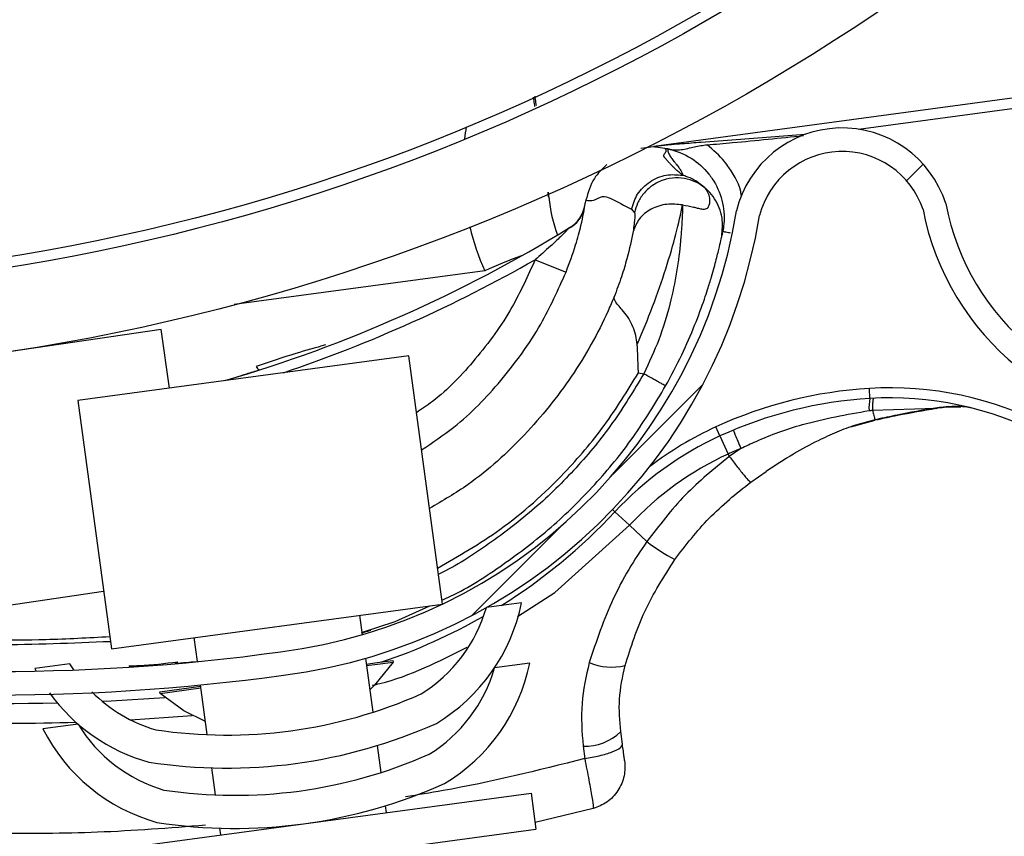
# Model space of a CAD drawing. Header units: inches. Extents: x 170 to 284, y 215 to 248.
# Tile 147 of 202: x 186.4866 to 186.5875, y 224.3799 to 224.4636. Entities that reach past the tile are written whole.
import ezdxf

# ---------------------------------------------------------------- set-up
doc = ezdxf.new("R2010")
doc.units = ezdxf.units.IN
doc.header["$LTSCALE"] = 0.25
doc.header["$MEASUREMENT"] = 0
doc.layers.add('ANNOTATIONS', color=1, linetype='Continuous')
doc.layers.add('RH BENCH MOUNT', color=7, linetype='Continuous')
doc.styles.add('ARIAL', font='arial.ttf', dxfattribs={"height": 0.09375})
doc.dimstyles.new('STANDARD$0', dxfattribs={"dimtxt": 0.09375, "dimasz": 0.09375, "dimexe": 0.03125, "dimexo": 0.046875, "dimgap": 0.09, "dimtad": 0, "dimtih": 1, "dimtoh": 1, "dimdec": 4, "dimzin": 0, "dimdsep": 46, "dimtxsty": 'ARIAL', "dimcen": 0.09, "dimadec": 0, "dimazin": 0, "dimtfac": 1, "dimtdec": 4, "dimtofl": 0, "dimtmove": 0, "dimatfit": 1, "dimfxl": 1, "dimtolj": 1, "dimtzin": 0, "dimarcsym": 0})
pattern_1 = [(45, (176.0930244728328, 218.320867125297), (-0.03026527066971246, 0.03026527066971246), [])]

# ---------------------------------------------------------------- blocks, each defined once
blk = doc.blocks.new('*D44')
at = {"layer": 'ANNOTATIONS', "color": 0, "lineweight": -2, "transparency": 16777216}
for p, q in [((185.9644948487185, 225.4792255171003), (185.9644948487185, 226.2131025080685)), ((187.3643717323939, 224.3791894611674), (187.3643717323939, 226.2131025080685)), ((186.0582448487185, 226.1818525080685), (186.3541591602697, 226.1818525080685)), ((187.2706217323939, 226.1818525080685), (186.9747074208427, 226.1818525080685))]:
    blk.add_line(p, q, dxfattribs=at)
at = {"layer": 'ANNOTATIONS', "color": 0, "transparency": 16777216}
for points in [[(186.0582448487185, 226.1974775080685), (186.0582448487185, 226.1662275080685), (185.9644948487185, 226.1818525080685)], [(187.2706217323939, 226.1974775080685), (187.2706217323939, 226.1662275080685), (187.3643717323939, 226.1818525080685)]]:
    blk.add_solid(points, dxfattribs=at)
at = {"layer": 'defpoints', "color": 0, "transparency": 16777216}
for p in [(187.3643717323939, 226.1818525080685), (185.9644948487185, 225.4323505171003), (187.3643717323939, 224.3323144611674)]:
    blk.add_point(p, dxfattribs=at)
at = {"layer": 'ANNOTATIONS', "color": 0, "transparency": 16777216, "insert": (186.6644332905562, 226.1818525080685), "char_height": 0.09375, "attachment_point": 5, "style": 'ARIAL'}
blk.add_mtext('\\A1;DIM "A"', dxfattribs=at)

msp = doc.modelspace()

# ---------------------------------------------------------------- hatches: boundary and pattern name
at = {"layer": 'RH BENCH MOUNT'}
h = msp.add_hatch(dxfattribs=at)
h.set_pattern_fill('ANSI31', color=256, scale=0.34241245, angle=2.8e-322, style=0)
h.set_pattern_definition([(45, (176.1263761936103, 218.320867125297), (-0.03026527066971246, 0.03026527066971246), [])])
edge = h.paths.add_edge_path(flags=0)
edge.add_arc((186.41301658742, 224.2130895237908), 0.021400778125, 89.9999999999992, 390.52248781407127, ccw=False)
edge.add_line((186.41301658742, 224.2344903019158), (186.485779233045, 224.2344903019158))
edge.add_arc((186.485779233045, 224.6453852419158), 0.4108949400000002, 270, 450.0000000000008)
edge.add_line((186.485779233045, 225.0562801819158), (186.00212164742, 225.0562801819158))
edge.add_arc((186.00212164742, 225.0605603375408), 0.004280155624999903, 180.0000000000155, 269.9999999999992, ccw=False)
edge.add_line((185.997841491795, 225.0605603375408), (185.997841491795, 225.1033618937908))
edge.add_arc((186.00212164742, 225.1033618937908), 0.004280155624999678, 360, 540, ccw=False)
edge.add_line((186.006401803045, 225.1033618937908), (186.006401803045, 225.0605603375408))
edge.add_line((186.006401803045, 225.0605603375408), (186.003169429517, 225.0605603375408))
edge.add_line((186.003169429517, 225.0605603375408), (186.003169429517, 225.1033618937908))
edge.add_arc((186.00212164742, 225.1033618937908), 0.001047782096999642, 360, 540.0000000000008)
edge.add_line((186.001073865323, 225.1033618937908), (186.001073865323, 225.0605603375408))
edge.add_arc((186.00212164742, 225.0605603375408), 0.001047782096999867, 180, 270)
edge.add_line((186.00212164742, 225.0595125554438), (186.485779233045, 225.0595125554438))
edge.add_arc((186.485779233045, 224.6453852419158), 0.4141273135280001, 269.9999999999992, 450, ccw=False)
edge.add_line((186.485779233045, 224.2312579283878), (186.41301658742, 224.2312579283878))
edge.add_arc((186.41301658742, 224.2130895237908), 0.018168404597, 450.0000000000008, 750.5224878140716)
edge.add_arc((186.4277648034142, 224.221784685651), 0.001047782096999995, 390.5224878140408, 495.0000000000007)
edge.add_line((186.4270239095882, 224.222525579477), (186.4183287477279, 224.2138304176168))
edge.add_line((186.4183287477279, 224.2138304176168), (186.4160431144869, 224.2161160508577))
edge.add_line((186.4160431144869, 224.2161160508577), (186.4247382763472, 224.224811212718))
edge.add_arc((186.4277648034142, 224.221784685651), 0.004280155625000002, 390.522487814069, 495.0000000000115, ccw=False)
h = msp.add_hatch(dxfattribs=at)
h.set_pattern_fill('ANSI31', color=256, scale=0.34241245, style=0)
h.set_pattern_definition(pattern_1)
edge = h.paths.add_edge_path(flags=0)
edge.add_line((186.4524275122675, 225.0520000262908), (186.1100150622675, 225.0520000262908))
edge.add_line((186.1100150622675, 225.0520000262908), (186.1100150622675, 225.0562801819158))
edge.add_line((186.1100150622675, 225.0562801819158), (186.4524275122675, 225.0562801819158))
edge.add_arc((186.4524275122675, 224.6453852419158), 0.4108949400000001, 269.9999999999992, 450, ccw=False)
edge.add_line((186.4524275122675, 224.2344903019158), (186.3796648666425, 224.2344903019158))
edge.add_line((186.3796648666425, 224.2344903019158), (186.3796648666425, 224.2387704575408))
edge.add_line((186.3796648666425, 224.2387704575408), (186.4524275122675, 224.2387704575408))
edge.add_arc((186.4524275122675, 224.6453852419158), 0.406614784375, 270, 450.0000000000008)
h = msp.add_hatch(dxfattribs=at)
h.set_pattern_fill('ANSI32', color=256, scale=0.34241245, angle=2.8e-322, style=0)
h.set_pattern_definition([(45, (176.0930244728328, 218.320867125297), (-0.09079581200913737, 0.09079581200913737), []), (45, (176.1535550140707, 218.320867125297), (-0.09079581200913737, 0.09079581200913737), [])])
edge = h.paths.add_edge_path(flags=0)
edge.add_arc((186.4524275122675, 224.6453852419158), 0.2182879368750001, 180, 540, ccw=False)
edge = h.paths.add_edge_path(flags=0)
edge.add_arc((186.4524275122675, 224.6453852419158), 0.2097276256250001, 180, 540, ccw=False)
h = msp.add_hatch(dxfattribs=at)
h.set_pattern_fill('ANSI31', color=256, scale=0.34241245, angle=2.8e-322, style=0)
h.set_pattern_definition(pattern_1)
edge = h.paths.add_edge_path(flags=0)
edge.add_arc((186.599191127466, 224.4388731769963), 0.001712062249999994, 187.6823523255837, 209.892772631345)
edge.add_line((186.5977068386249, 224.4380199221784), (186.595613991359, 224.4368168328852))
edge.add_arc((186.599191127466, 224.4388731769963), 0.004126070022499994, 187.6823523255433, 209.8927726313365, ccw=False)
edge.add_arc((186.6080139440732, 224.4400633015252), 0.01302879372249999, 139.1585197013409, 187.6823523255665, ccw=False)
edge.add_arc((186.611703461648, 224.4362766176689), 0.01830194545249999, 457.6823523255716, 497.7437253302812, ccw=False)
edge.add_arc((186.6108291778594, 224.4427579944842), 0.01176186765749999, 389.82321001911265, 457.68235232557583, ccw=False)
edge.add_arc((186.6079121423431, 224.4400495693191), 0.01566536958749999, 332.9394203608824, 393.1131521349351, ccw=False)
edge.add_arc((186.5991694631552, 224.4441566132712), 0.02532140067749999, 310.5366005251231, 333.66328566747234, ccw=False)
edge.add_arc((186.6065705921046, 224.436931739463), 0.01504902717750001, 269.83807069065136, 306.9970019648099, ccw=False)
edge.add_arc((186.6062324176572, 224.4494282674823), 0.02754708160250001, 190.990855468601, 270.614926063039, ccw=False)
edge.add_arc((186.5709009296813, 224.4413799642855), 0.008748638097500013, 378.6409712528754, 525.6237845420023)
edge.add_arc((186.5064524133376, 224.4527259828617), 0.05672062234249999, 277.25298805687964, 350.69225205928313, ccw=False)
edge.add_arc((186.4840987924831, 224.6094763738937), 0.2150521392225, 261.1083798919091, 277.88840595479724, ccw=False)
edge.add_arc((186.4563160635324, 224.4253360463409), 0.02884824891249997, 202.8411957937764, 259.0961091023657, ccw=False)
edge.add_arc((186.4045755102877, 224.4008736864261), 0.0284373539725, 387.8029462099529, 441.4014199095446)
edge.add_arc((186.4069989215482, 224.4141573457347), 0.01494630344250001, 442.9737931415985, 498.2295444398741)
edge.add_arc((186.4092551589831, 224.4110065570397), 0.0187470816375, 495.64022688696, 529.1219683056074)
edge.add_arc((186.404172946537, 224.4125668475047), 0.0134739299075, 531.5599097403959, 569.9559980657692)
edge.add_arc((186.3975598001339, 224.4090834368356), 0.006011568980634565, 212.6648849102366, 233.3999259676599)
edge.add_arc((186.4034446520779, 224.4197589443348), 0.01816498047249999, 238.5816124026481, 277.6823523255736)
edge.add_arc((186.4044104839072, 224.4125988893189), 0.01094007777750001, 277.6823523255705, 367.682352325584)
edge.add_arc((186.4134029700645, 224.413811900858), 0.001866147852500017, 367.6823523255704, 383.3245987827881)
edge.add_line((186.4151166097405, 224.4145507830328), (186.4173333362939, 224.4155065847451))
edge.add_arc((186.4134029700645, 224.413811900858), 0.004280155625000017, 367.68235232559, 383.3245987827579, ccw=False)
edge.add_arc((186.4044104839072, 224.4125988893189), 0.01335408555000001, 277.68235232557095, 367.6823523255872, ccw=False)
edge.add_arc((186.4034446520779, 224.4197589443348), 0.020578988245, 238.2937106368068, 277.6823523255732, ccw=False)
edge.add_arc((186.3975598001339, 224.4090834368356), 0.008425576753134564, 212.2600195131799, 234.1820632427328, ccw=False)
edge.add_arc((186.404172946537, 224.4125668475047), 0.01588793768, 171.3726545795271, 210.1529330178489, ccw=False)
edge.add_arc((186.4092551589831, 224.4110065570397), 0.02116108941, 495.78688309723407, 529.2595240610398, ccw=False)
edge.add_arc((186.4069989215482, 224.4141573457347), 0.01736031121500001, 442.8626004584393, 498.0482056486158, ccw=False)
edge.add_arc((186.4045755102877, 224.4008736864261), 0.030851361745, 387.6005096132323, 441.4618899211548, ccw=False)
edge.add_arc((186.4563160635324, 224.4253360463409), 0.02643424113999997, 202.6240618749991, 259.0059654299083)
edge.add_arc((186.4840987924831, 224.6094763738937), 0.21263813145, 261.1200207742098, 277.8920418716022)
edge.add_arc((186.5064524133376, 224.4527259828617), 0.05430661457, 277.2389789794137, 350.7968871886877)
edge.add_arc((186.5709009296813, 224.4413799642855), 0.01116264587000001, 377.74339121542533, 526.2114395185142, ccw=False)
edge.add_arc((186.6062324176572, 224.4494282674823), 0.02513307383, 190.653752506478, 270.6530101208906)
edge.add_arc((186.6065705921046, 224.436931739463), 0.01263501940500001, 269.7653996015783, 306.6650491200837)
edge.add_arc((186.5991694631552, 224.4441566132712), 0.022907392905, 310.726658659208, 333.7020675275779)
edge.add_arc((186.6079121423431, 224.4400495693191), 0.01325136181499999, 332.8745927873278, 393.4176020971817)
edge.add_arc((186.6108291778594, 224.4427579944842), 0.009347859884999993, 389.4048764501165, 457.6823523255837)
edge.add_arc((186.611703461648, 224.4362766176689), 0.01588793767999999, 457.6823523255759, 497.6345312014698)
edge.add_arc((186.6080139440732, 224.4400633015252), 0.01061478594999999, 499.3168536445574, 547.6823523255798)

# ---------------------------------------------------------------- linework, layer by layer
for p, q in [((186.597539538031, 224.4568234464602), (186.5521116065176, 224.4506955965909)), ((186.5725644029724, 224.4524179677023), (186.5962153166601, 224.4556082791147)), ((186.551562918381, 224.450621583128), (186.5502636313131, 224.4504428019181)), ((186.5515846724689, 224.4506245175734), (186.551562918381, 224.450621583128)), ((186.5527305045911, 224.450446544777), (186.5530200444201, 224.4503884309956)), ((186.5444709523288, 224.4443527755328), (186.5445606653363, 224.4447872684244)), ((186.5445606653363, 224.4447872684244), (186.5446389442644, 224.4451328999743)), ((186.5493016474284, 224.4442024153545), (186.5496129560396, 224.443855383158)), ((186.5585465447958, 224.4414031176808), (186.5585829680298, 224.4415763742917)), ((186.5585996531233, 224.4416578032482), (186.5586528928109, 224.4419179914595)), ((186.5394125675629, 224.4390377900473), (186.5425904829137, 224.4377681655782)), ((186.5342550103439, 224.437905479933), (186.5085714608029, 224.4344409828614)), ((186.5010622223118, 224.4318965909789), (186.4671838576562, 224.426924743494)), ((186.5019441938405, 224.4258868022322), (186.5010622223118, 224.4318965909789)), ((186.5264732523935, 224.4291955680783), (186.4925393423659, 224.4246181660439)), ((186.5299063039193, 224.4037451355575), (186.5264732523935, 224.4291955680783)), ((186.5500091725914, 224.427457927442), (186.5505576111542, 224.4273478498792)), ((186.5737504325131, 224.4248183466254), (186.5736885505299, 224.4258437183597)), ((186.4925393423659, 224.4246181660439), (186.4959723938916, 224.3991677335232)), ((186.5740120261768, 224.4236208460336), (186.5804751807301, 224.4238366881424)), ((186.5717869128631, 224.4218999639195), (186.5742940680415, 224.4226063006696)), ((186.5744393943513, 224.4226682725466), (186.5742754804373, 224.4226320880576)), ((186.5583683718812, 224.4209711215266), (186.5579402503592, 224.4219048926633)), ((186.5583683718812, 224.4209711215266), (186.5592158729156, 224.419122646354)), ((186.5592158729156, 224.419122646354), (186.5593316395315, 224.418870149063)), ((186.5605084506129, 224.4196888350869), (186.5593316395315, 224.418870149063)), ((186.5615266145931, 224.4162498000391), (186.5630997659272, 224.4173411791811)), ((186.5475991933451, 224.4132006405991), (186.5473544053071, 224.4134289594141)), ((186.5475991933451, 224.4132006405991), (186.5490862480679, 224.4118136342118)), ((186.5490862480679, 224.4118136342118), (186.5508784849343, 224.4101419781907)), ((186.4709127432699, 224.4015159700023), (186.495175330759, 224.4050766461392)), ((186.4959723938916, 224.3991677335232), (186.5299063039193, 224.4037451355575)), ((186.5250584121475, 224.401947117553), (186.528605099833, 224.4035696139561)), ((186.5380250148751, 224.403865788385), (186.5344192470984, 224.4033794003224)), ((186.5214228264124, 224.4026007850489), (186.5216924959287, 224.4006016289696)), ((186.5216182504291, 224.4008340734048), (186.5250584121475, 224.401947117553)), ((186.5047883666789, 224.397847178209), (186.5044558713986, 224.4003120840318)), ((186.5220187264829, 224.3981831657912), (186.5227653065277, 224.3926485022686)), ((186.5232208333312, 224.3977529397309), (186.5248221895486, 224.3979685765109)), ((186.5248221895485, 224.3979685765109), (186.5248450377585, 224.3977989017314)), ((186.4917176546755, 224.3976193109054), (186.4881118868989, 224.3971329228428)), ((186.4881118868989, 224.3971329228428), (186.4882431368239, 224.3968786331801)), ((186.4921221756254, 224.3969896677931), (186.4917176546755, 224.3976193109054)), ((186.5024922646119, 224.3976715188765), (186.5024900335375, 224.3976713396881)), ((186.522097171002, 224.3976016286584), (186.5232208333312, 224.3977529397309)), ((186.5221200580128, 224.3974319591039), (186.5232436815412, 224.3975832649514)), ((186.5232436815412, 224.3975832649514), (186.5248450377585, 224.3977989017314)), ((186.5248450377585, 224.3977989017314), (186.5248452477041, 224.3977973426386)), ((186.5388582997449, 224.3976883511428), (186.5352525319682, 224.3972019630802)), ((186.5009319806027, 224.3947515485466), (186.5051296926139, 224.3953168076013)), ((186.5009548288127, 224.3945818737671), (186.5051525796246, 224.3951471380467)), ((186.5057983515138, 224.3903598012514), (186.5051112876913, 224.3954532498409)), ((186.5009548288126, 224.3945818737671), (186.5009319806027, 224.3947515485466)), ((186.5009550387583, 224.3945803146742), (186.5009548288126, 224.3945818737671)), ((186.4925509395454, 224.3914418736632), (186.4889451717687, 224.3909554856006)), ((186.5483679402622, 224.3893994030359), (186.5481965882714, 224.3906696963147)), ((186.5232250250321, 224.3892404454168), (186.5235985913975, 224.3864710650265)), ((186.5443385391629, 224.3891764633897), (186.5445040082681, 224.3878976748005)), ((186.5066316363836, 224.3841823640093), (186.5062580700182, 224.3869517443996)), ((186.4923390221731, 224.3780766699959), (186.5389981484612, 224.3843705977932)), ((186.5389981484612, 224.3843705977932), (186.5394970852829, 224.3806718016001)), ((186.5240583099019, 224.3830630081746), (186.524152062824, 224.3823679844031)), ((186.5453798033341, 224.3828079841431), (186.5394056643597, 224.3813495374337)), ((186.4928379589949, 224.3743778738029), (186.5394970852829, 224.3806718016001)), ((186.5071851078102, 224.3800792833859), (186.507091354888, 224.3807743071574))]:
    msp.add_line(p, q, dxfattribs=at)
at = {"layer": 'RH BENCH MOUNT', "flags": 128}
for points in [[(186.5805477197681, 224.4238126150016), (186.5805439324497, 224.4237840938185), (186.5805382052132, 224.423764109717), (186.5805306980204, 224.4237532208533), (186.5805216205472, 224.4237517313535), (186.5805112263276, 224.4237596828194), (186.5804998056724, 224.4237768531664), (186.5804876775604, 224.4238027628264), (186.5804751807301, 224.4238366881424)], [(186.5376001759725, 224.4024825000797), (186.5414474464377, 224.404919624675), (186.5490861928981, 224.4118135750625), (186.5490862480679, 224.4118136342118), (186.5490862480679, 224.4118136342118)], [(186.5248450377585, 224.3977989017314), (186.5229513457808, 224.3954297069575), (186.5224561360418, 224.3949404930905)], [(186.5248452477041, 224.3977973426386), (186.5229515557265, 224.3954281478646), (186.5224563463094, 224.3949389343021)], [(186.4950393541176, 224.3937759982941), (186.4959316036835, 224.3938173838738), (186.5014552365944, 224.3941559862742)], [(186.5056156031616, 224.3917145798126), (186.5034077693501, 224.3927979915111), (186.5009548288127, 224.3945818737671)], [(186.5056158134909, 224.391713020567), (186.5034079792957, 224.3927964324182), (186.5009550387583, 224.3945803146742)], [(186.4979261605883, 224.3918864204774), (186.5018106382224, 224.3921433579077), (186.5042374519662, 224.3923392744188)]]:
    msp.add_lwpolyline(points, dxfattribs=at)
at = {"layer": 'RH BENCH MOUNT'}
for radius in [0.218287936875, 0.2097276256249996, 0.20865758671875]:
    msp.add_circle((186.4524275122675, 224.6453852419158), radius, dxfattribs=at)
for centre, radius, start, end in [((186.4524275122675, 224.6453852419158), 0.4141273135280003, 269.9999999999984, 90), ((186.4524275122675, 224.6453852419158), 0.4108949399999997, 269.9999999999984, 90), ((186.4524275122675, 224.6453852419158), 0.406614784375, 269.9999999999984, 90), ((186.5576811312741, 224.4484281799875), 0.02568093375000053, 170.5604356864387, 173.331097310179), ((186.5709009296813, 224.4413799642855), 0.01116264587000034, 17.74339121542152, 166.2114395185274), ((186.5709009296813, 224.4413799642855), 0.008748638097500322, 18.64097125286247, 165.6237845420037), ((186.5403025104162, 224.445387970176), 0.0005136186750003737, 6.292849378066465, 7.696607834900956), ((186.5578304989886, 224.4473208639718), 0.01712062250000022, 186.2928493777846, 199.6289524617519), ((186.5411592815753, 224.4452442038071), 0.003424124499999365, 301.5529025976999, 348.3047638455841), ((186.6062324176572, 224.4494282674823), 0.02513307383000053, 190.6537525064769, 270.6530101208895), ((186.5064524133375, 224.4527259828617), 0.05430661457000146, 277.2389789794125, 350.7968871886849), ((186.5064524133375, 224.4527259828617), 0.05672062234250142, 277.2529880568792, 350.6922520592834), ((186.6062324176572, 224.4494282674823), 0.02754708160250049, 190.990855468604, 270.6149260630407), ((186.4667997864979, 224.5663367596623), 0.1455252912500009, 286.2865241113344, 301.5529025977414), ((186.5576811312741, 224.4484281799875), 0.02568093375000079, 193.5764192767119, 204.1889781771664), ((186.5581444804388, 224.3843967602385), 0.05859940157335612, 110.0748888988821, 114.0588215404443), ((186.4667997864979, 224.5663367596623), 0.1465525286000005, 288.6258020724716, 299.7009273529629), ((186.5113375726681, 224.4282504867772), 0.0005320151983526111, 196.5048675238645, 252.5107683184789), ((186.576349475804, 224.3817527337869), 0.0441712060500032, 93.45365601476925, 114.6308198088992), ((186.5758131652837, 224.3906392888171), 0.03526848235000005, 62.73747602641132, 93.45365601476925), ((186.576349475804, 224.3817527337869), 0.04314396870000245, 93.45365601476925, 114.630819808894), ((186.5771510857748, 224.423986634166), 0.003500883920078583, 166.25671014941, 186.724970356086), ((186.5758131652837, 224.3906392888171), 0.03424124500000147, 62.73747602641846, 93.45365601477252), ((186.5746142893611, 224.4227016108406), 0.0001780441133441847, 190.7921879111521, 207.7531162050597), ((186.5744251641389, 224.4226289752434), 3.319259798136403e-05, 341.9712843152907, 19.96976039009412), ((186.5726390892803, 224.3898454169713), 0.03526848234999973, 114.6308198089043, 127.5210132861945), ((186.5726390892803, 224.3898454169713), 0.03424124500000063, 114.6308198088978, 136.9937062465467), ((186.5726390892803, 224.3898454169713), 0.03220774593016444, 114.6308198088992, 136.9937062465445), ((186.576349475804, 224.3817527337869), 0.04111046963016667, 112.6628487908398, 114.6308198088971), ((186.5052817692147, 224.4526709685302), 0.05786770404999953, 301.9740299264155, 316.993706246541), ((186.564738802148, 224.4285735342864), 0.02306145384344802, 233.0572570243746, 241.5209653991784), ((186.5196421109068, 224.4076053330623), 0.01536952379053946, 301.699286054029, 344.0406468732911), ((186.5196421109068, 224.4076053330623), 0.01875940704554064, 300.9678088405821, 348.501494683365), ((186.5052817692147, 224.4526709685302), 0.05786770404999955, 288.5760145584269, 299.9183369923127), ((186.4840987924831, 224.6094763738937), 0.2126381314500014, 261.1200207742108, 277.8920418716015), ((186.4854745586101, 224.6096264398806), 0.2160622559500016, 258.775331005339, 271.3111233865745), ((186.4840987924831, 224.6094763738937), 0.2150521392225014, 261.1083798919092, 277.8884059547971), ((186.5204753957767, 224.4014278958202), 0.01536952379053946, 301.6992860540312, 344.0406468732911), ((186.5204753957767, 224.4014278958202), 0.01875940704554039, 300.9678088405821, 348.5014946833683), ((186.5472852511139, 224.4034005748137), 0.006116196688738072, 247.678316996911, 282.7859301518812), ((186.5048469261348, 224.4056095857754), 0.01875940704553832, 215.8167698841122, 254.3968958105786), ((186.5048469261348, 224.4056095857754), 0.01536952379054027, 224.90893932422, 253.6654185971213), ((186.5078044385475, 224.4395233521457), 0.04920446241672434, 261.4914683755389, 293.8732362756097), ((186.4854745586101, 224.6096264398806), 0.218095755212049, 264.8615755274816, 271.8007834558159), ((186.5056802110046, 224.3994321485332), 0.01875940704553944, 206.8632099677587, 254.396895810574), ((186.5056802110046, 224.3994321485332), 0.01536952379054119, 211.3240577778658, 253.6654185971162), ((186.5078044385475, 224.4395233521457), 0.05259434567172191, 261.2473130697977, 294.1173915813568), ((186.5445120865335, 224.3944586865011), 0.005285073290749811, 268.118224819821, 314.1989879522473), ((186.5086377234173, 224.4333459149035), 0.04920446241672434, 261.4914683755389, 293.8732362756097), ((186.5086377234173, 224.4333459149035), 0.05259434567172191, 261.2473130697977, 294.1173915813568)]:
    msp.add_arc(centre, radius, start, end, dxfattribs=at)
for points, knots in [([(186.5392109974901, 224.4556855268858), (186.5392496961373, 224.4554585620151), (186.5393044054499, 224.4551376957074), (186.5393542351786, 224.4548345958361), (186.5393688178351, 224.4547458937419)], [0, 0, 0, 0, 0.7073502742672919, 1, 1, 1, 1]), ([(186.5395447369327, 224.4548301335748), (186.5395299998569, 224.45493917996), (186.5394879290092, 224.4552504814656), (186.5394437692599, 224.4555772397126), (186.5394150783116, 224.4557895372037)], [0, 0, 0, 0, 0.3502918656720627, 1, 1, 1, 1]), ([(186.5671106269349, 224.4518669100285), (186.5647523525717, 224.4516866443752), (186.5611907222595, 224.4514143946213), (186.5569785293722, 224.4510930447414), (186.554770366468, 224.4509296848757), (186.5535716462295, 224.4508361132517), (186.5529162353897, 224.450774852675), (186.5525546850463, 224.450739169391), (186.5523551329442, 224.450718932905), (186.5522445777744, 224.450707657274), (186.5521786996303, 224.4507009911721), (186.5521404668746, 224.4506971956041), (186.5521170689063, 224.4506949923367), (186.5521061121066, 224.4506940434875), (186.5521008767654, 224.4506937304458), (186.5521002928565, 224.4506938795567), (186.5521035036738, 224.4506944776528), (186.5521084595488, 224.4506951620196), (186.5521116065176, 224.4506955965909)], [0, 0, 0, 0, 0.4681368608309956, 0.7070129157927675, 0.8371325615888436, 0.9079072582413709, 0.9470740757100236, 0.9687898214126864, 0.9808770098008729, 0.9876679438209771, 0.9915546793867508, 0.9947708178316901, 0.9959953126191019, 0.997228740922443, 0.997848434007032, 0.9984730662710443, 0.9990304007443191, 0.9999999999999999, 0.9999999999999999, 0.9999999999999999, 0.9999999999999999]), ([(186.5570464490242, 224.4508119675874), (186.5579189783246, 224.4508858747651), (186.5612195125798, 224.4511654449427), (186.564514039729, 224.4515095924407), (186.5669376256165, 224.4517627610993)], [0, 0, 0, 0, 0.2643600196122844, 0.9999999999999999, 0.9999999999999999, 0.9999999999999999, 0.9999999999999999]), ([(186.5521116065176, 224.4506955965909), (186.5521063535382, 224.4506948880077), (186.5520748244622, 224.4506906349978), (186.5519706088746, 224.4506765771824), (186.5518276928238, 224.4506572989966), (186.5516597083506, 224.4506346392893), (186.5516147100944, 224.4506285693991), (186.5515846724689, 224.4506245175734)], [0, 0, 0, 0, 0.01571398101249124, 0.094317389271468, 0.3218612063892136, 0.5473229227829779, 1, 1, 1, 1]), ([(186.5515846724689, 224.4506245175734), (186.5516503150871, 224.4506188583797), (186.5519643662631, 224.4505917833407), (186.5523867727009, 224.4505312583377), (186.5527189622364, 224.4504572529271), (186.5527189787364, 224.4504572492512)], [0, 0, 0, 0, 0.2090106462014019, 0.9999607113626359, 1, 1, 1, 1]), ([(186.5545392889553, 224.4476906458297), (186.5544269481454, 224.4477808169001), (186.5541887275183, 224.4479720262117), (186.5538647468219, 224.4482644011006), (186.5536173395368, 224.4485038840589), (186.5534398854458, 224.4486845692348), (186.5533294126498, 224.4487998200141), (186.5532190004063, 224.4489178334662), (186.5531086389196, 224.4490386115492), (186.5529928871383, 224.449168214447), (186.5528764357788, 224.4493019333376), (186.5527724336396, 224.4494226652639), (186.5526986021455, 224.4495126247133), (186.5526467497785, 224.4495769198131), (186.5526188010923, 224.4496352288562), (186.55260907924, 224.4496995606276), (186.5526209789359, 224.4497711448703), (186.5526574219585, 224.4498503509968), (186.5527213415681, 224.449933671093), (186.5527764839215, 224.4500122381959), (186.5528189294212, 224.4500738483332), (186.5528445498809, 224.4501142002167), (186.5528654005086, 224.4501492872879), (186.5528723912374, 224.4501913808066), (186.5528676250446, 224.4502455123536), (186.5528417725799, 224.4503086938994), (186.5527980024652, 224.4503752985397), (186.5527521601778, 224.4504229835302), (186.5527292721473, 224.4504467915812)], [0, 0, 0, 0, 0.08480730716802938, 0.1798353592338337, 0.2850849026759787, 0.3228266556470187, 0.3617275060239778, 0.4017874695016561, 0.4430065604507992, 0.4853847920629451, 0.5351510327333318, 0.5813528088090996, 0.6105805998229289, 0.6293562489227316, 0.6489120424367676, 0.6766412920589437, 0.7075477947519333, 0.7416323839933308, 0.7850907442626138, 0.8280699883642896, 0.8539878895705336, 0.8729964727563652, 0.885095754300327, 0.9032140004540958, 0.9275168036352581, 0.9517481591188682, 0.9759089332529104, 1, 1, 1, 1]), ([(186.5527189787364, 224.4504572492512), (186.5527189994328, 224.4504572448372), (186.5528927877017, 224.4504201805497), (186.553073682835, 224.4503818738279), (186.5532545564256, 224.450343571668)], [0, 0, 0, 0, 0.0001190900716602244, 1, 1, 1, 1]), ([(186.5532545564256, 224.450343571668), (186.5531843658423, 224.4503568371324), (186.5530262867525, 224.4503867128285), (186.5528361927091, 224.4504251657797), (186.5527305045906, 224.4504465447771)], [0, 0, 0, 0, 0.4440219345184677, 0.9999999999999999, 0.9999999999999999, 0.9999999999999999, 0.9999999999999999]), ([(186.5530204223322, 224.4503883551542), (186.5530184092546, 224.4503362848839), (186.553014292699, 224.4502298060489), (186.5530562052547, 224.450056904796), (186.5531307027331, 224.4498733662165), (186.5532376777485, 224.4496839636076), (186.5533652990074, 224.4494943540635), (186.553504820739, 224.4493065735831), (186.5536686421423, 224.4490993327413), (186.5538310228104, 224.4488984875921), (186.5539744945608, 224.4487184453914), (186.5540925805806, 224.4485667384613), (186.554198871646, 224.4484217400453), (186.5543017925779, 224.4482694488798), (186.5543918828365, 224.4481186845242), (186.5544640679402, 224.4479696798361), (186.5545168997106, 224.4478251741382), (186.554531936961, 224.4477348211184), (186.5545392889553, 224.4476906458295)], [0, 0, 0, 0, 0.0657809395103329, 0.1345158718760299, 0.2062058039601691, 0.27713025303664, 0.3450539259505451, 0.411816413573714, 0.4774590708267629, 0.5636721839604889, 0.6227800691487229, 0.6670965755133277, 0.7241689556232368, 0.7778304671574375, 0.8321346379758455, 0.8905164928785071, 0.9464714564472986, 0.9999999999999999, 0.9999999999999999, 0.9999999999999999, 0.9999999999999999]), ([(186.5530200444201, 224.4503884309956), (186.5530200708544, 224.4503884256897), (186.5538669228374, 224.4502184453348), (186.5554572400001, 224.4495865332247), (186.5568775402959, 224.4483133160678), (186.5579457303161, 224.4468514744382), (186.558702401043, 224.4451645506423), (186.5588596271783, 224.4432511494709), (186.5587065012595, 224.4421840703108), (186.5586528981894, 224.4419180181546), (186.5586528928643, 224.4419179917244)], [0, 0, 0, 0, 7.189415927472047e-06, 0.2303203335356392, 0.4448965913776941, 0.4983905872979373, 0.7130087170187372, 0.9276298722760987, 0.9999928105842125, 1, 1, 1, 1]), ([(186.5532545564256, 224.450343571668), (186.5535187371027, 224.4503141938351), (186.554197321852, 224.4502387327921), (186.555305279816, 224.4505073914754), (186.5563878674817, 224.4507498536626), (186.5569413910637, 224.4508020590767), (186.5570464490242, 224.4508119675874)], [0, 0, 0, 0, 0.2412678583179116, 0.6197299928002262, 0.9278253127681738, 1, 1, 1, 1]), ([(186.5605688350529, 224.4455056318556), (186.5605653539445, 224.4455511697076), (186.5604829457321, 224.4466291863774), (186.5597384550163, 224.4478486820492), (186.5585194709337, 224.4495722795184), (186.5576833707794, 224.4502759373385), (186.5570464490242, 224.4508119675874)], [0, 0, 0, 0, 0.02109882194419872, 0.4994719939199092, 0.6187093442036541, 1, 1, 1, 1]), ([(186.5467719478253, 224.4487948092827), (186.5463018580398, 224.4483461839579), (186.545244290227, 224.4473369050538), (186.5448496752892, 224.4459213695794), (186.5446304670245, 224.4451350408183)], [0, 0, 0, 0, 0.4445008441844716, 1, 1, 1, 1]), ([(186.5493016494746, 224.4442024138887), (186.5494702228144, 224.4447391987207), (186.549729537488, 224.4455649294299), (186.5504770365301, 224.4464710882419), (186.551179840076, 224.4470569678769), (186.5519910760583, 224.4474800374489), (186.55311502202, 224.4478209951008), (186.5539766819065, 224.4477422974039), (186.5545368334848, 224.4476911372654)], [0, 0, 0, 0, 0.2394514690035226, 0.3683457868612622, 0.4999761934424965, 0.6316105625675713, 0.7605158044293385, 1, 1, 1, 1]), ([(186.5569199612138, 224.4463169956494), (186.5566491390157, 224.4465251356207), (186.5560778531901, 224.4469641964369), (186.5550054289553, 224.4473581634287), (186.5537903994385, 224.4474829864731), (186.552538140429, 224.4472519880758), (186.5514011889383, 224.4466780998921), (186.5505088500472, 224.4458433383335), (186.5498926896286, 224.4448805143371), (186.5497029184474, 224.4441850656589), (186.5496129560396, 224.443855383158)], [0, 0, 0, 0, 0.1098512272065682, 0.2317256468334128, 0.3631776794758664, 0.4999999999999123, 0.6368223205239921, 0.7682743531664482, 0.8901487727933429, 1, 1, 1, 1]), ([(186.5569199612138, 224.4463169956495), (186.5565270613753, 224.4466408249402), (186.55585301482, 224.4471963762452), (186.5550835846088, 224.4475141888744), (186.5547062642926, 224.447638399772), (186.5545998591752, 224.447670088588), (186.5545724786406, 224.4476783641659), (186.5545633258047, 224.4476811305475)], [0, 0, 0, 0, 0.502280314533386, 0.8616962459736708, 0.9584272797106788, 0.9861029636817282, 1, 1, 1, 1]), ([(186.5545459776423, 224.4446529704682), (186.5549287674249, 224.4445853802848), (186.5554624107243, 224.4444911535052), (186.5560880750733, 224.4443215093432), (186.556539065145, 224.4442164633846), (186.5569879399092, 224.4442139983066), (186.5573076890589, 224.4445481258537), (186.5574281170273, 224.4454517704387), (186.5571230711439, 224.4459711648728), (186.5569199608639, 224.4463169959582)], [0, 0, 0, 0, 0.1001269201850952, 0.1395859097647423, 0.1897135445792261, 0.2582342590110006, 0.3697357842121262, 0.5803479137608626, 1, 1, 1, 1]), ([(186.5585465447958, 224.4414031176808), (186.5586131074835, 224.4420532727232), (186.5587155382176, 224.4430537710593), (186.5583302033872, 224.4443644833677), (186.5578432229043, 224.4453089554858), (186.5573280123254, 224.4459436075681), (186.5569929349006, 224.4462502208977), (186.5569199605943, 224.4463169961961)], [0, 0, 0, 0, 0.3580314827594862, 0.5509607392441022, 0.7480445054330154, 0.9451282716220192, 1, 1, 1, 1]), ([(186.5407432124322, 224.4459493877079), (186.5407523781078, 224.4458835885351), (186.5407686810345, 224.4457665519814), (186.5407907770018, 224.4456065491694), (186.5408055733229, 224.445498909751), (186.5408122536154, 224.4454500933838), (186.5408128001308, 224.445446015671), (186.5408130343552, 224.4454442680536)], [0, 0, 0, 0, 0.3162520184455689, 0.5625153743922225, 0.8143710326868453, 0.9204435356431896, 1, 1, 1, 1]), ([(186.5408115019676, 224.4454567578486), (186.5408112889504, 224.4454583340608), (186.5408107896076, 224.445462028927), (186.5408040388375, 224.4455119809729), (186.5407892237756, 224.4456216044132), (186.5407681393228, 224.4457776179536), (186.5407529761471, 224.445889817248), (186.5407448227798, 224.4459501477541)], [0, 0, 0, 0, 0.07919394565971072, 0.1856419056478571, 0.4442674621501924, 0.7011779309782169, 1, 1, 1, 1]), ([(186.5446304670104, 224.4451350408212), (186.5448925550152, 224.4450957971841), (186.5454168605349, 224.4450172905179), (186.5463595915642, 224.4456806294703), (186.5475947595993, 224.4451096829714), (186.5485701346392, 224.444591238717), (186.5493016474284, 224.4442024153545)], [0, 0, 0, 0, 0.1666800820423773, 0.3334425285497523, 0.5000945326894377, 1, 1, 1, 1]), ([(186.5425904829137, 224.4377681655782), (186.5429373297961, 224.4386989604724), (186.5435472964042, 224.4403358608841), (186.5440991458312, 224.4424113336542), (186.5443739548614, 224.443707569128), (186.5444504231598, 224.4441944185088), (186.5444666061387, 224.4443322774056), (186.5444666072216, 224.4443322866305)], [0, 0, 0, 0, 0.3699466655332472, 0.6505899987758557, 0.8492685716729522, 0.9999899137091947, 1, 1, 1, 1]), ([(186.5428482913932, 224.4422228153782), (186.5431407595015, 224.442418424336), (186.5436499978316, 224.4427590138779), (186.5442017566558, 224.4435038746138), (186.5443726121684, 224.4440387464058), (186.5444663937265, 224.4443323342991)], [0, 0, 0, 0, 0.3783552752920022, 0.6587829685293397, 1, 1, 1, 1]), ([(186.5545441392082, 224.4446539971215), (186.5540018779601, 224.4447093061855), (186.5528753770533, 224.4448242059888), (186.5512702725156, 224.4442874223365), (186.5500041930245, 224.4432899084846), (186.54963773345, 224.4423754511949), (186.5494612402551, 224.4419350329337)], [0, 0, 0, 0, 0.2405618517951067, 0.4997464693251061, 0.7590693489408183, 0.9999999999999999, 0.9999999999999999, 0.9999999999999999, 0.9999999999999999]), ([(186.5498718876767, 224.4303496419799), (186.5504245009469, 224.4316537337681), (186.5515595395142, 224.4343322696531), (186.5528842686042, 224.4382254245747), (186.5539605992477, 224.4419010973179), (186.5543440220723, 224.4437202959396), (186.5545408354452, 224.444654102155)], [0, 0, 0, 0, 0.2305257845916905, 0.4734878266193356, 0.7297379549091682, 1, 1, 1, 1]), ([(186.5545427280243, 224.4446530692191), (186.5545314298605, 224.4443097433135), (186.5545044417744, 224.4434896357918), (186.5544322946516, 224.4423177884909), (186.5543625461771, 224.4413849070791), (186.5542552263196, 224.4401006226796), (186.5539863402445, 224.4379123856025), (186.5532854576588, 224.4344584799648), (186.5522031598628, 224.4308708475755), (186.5510984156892, 224.4285056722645), (186.5505576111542, 224.4273478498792)], [0, 0, 0, 0, 0.08980644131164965, 0.2145219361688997, 0.2531624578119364, 0.2759662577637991, 0.4628905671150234, 0.6373953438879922, 0.8224944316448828, 1, 1, 1, 1]), ([(186.5496129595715, 224.4438554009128), (186.54963695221, 224.4437319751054), (186.5496848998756, 224.4434853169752), (186.5495366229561, 224.4424564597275), (186.5494625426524, 224.4419424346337)], [0, 0, 0, 0, 0.5003922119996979, 1, 1, 1, 1]), ([(186.5429510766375, 224.4423263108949), (186.5429480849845, 224.4423233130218), (186.5429414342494, 224.4423166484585), (186.5429082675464, 224.4422835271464), (186.5428900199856, 224.4422653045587)], [0, 0, 0, 0, 0.4498228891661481, 1, 1, 1, 1]), ([(186.5428482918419, 224.442222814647), (186.5428443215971, 224.4422184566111), (186.5427734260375, 224.4421406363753), (186.5425033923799, 224.4418601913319), (186.5418895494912, 224.4412528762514), (186.5408353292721, 224.4402611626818), (186.5399431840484, 224.4394940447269), (186.5394125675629, 224.4390377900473)], [0, 0, 0, 0, 0.005253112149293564, 0.09380336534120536, 0.2660256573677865, 0.5634579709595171, 0.9999999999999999, 0.9999999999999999, 0.9999999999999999, 0.9999999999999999]), ([(186.5494610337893, 224.4419338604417), (186.5492873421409, 224.4410682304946), (186.5490237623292, 224.4397546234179), (186.5483024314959, 224.4373170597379), (186.5477788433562, 224.4359226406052), (186.5475158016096, 224.4352221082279)], [0, 0, 0, 0, 0.4901989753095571, 0.7438846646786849, 1, 1, 1, 1]), ([(186.5570911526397, 224.4359857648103), (186.5572344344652, 224.4364266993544), (186.5576268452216, 224.4376343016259), (186.5580191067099, 224.4391333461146), (186.5583383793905, 224.4404412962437), (186.5585082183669, 224.4412220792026), (186.5585338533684, 224.4413431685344), (186.5585465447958, 224.4414031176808)], [0, 0, 0, 0, 0.1282528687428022, 0.3512504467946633, 0.5733912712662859, 0.7887937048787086, 0.9999999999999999, 0.9999999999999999, 0.9999999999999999, 0.9999999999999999]), ([(186.5585829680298, 224.4415763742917), (186.5585974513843, 224.4416451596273), (186.5586409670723, 224.441851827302), (186.5586058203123, 224.4416889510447), (186.5585662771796, 224.4414946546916), (186.5585950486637, 224.4416352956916), (186.5585996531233, 224.4416578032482)], [0, 0, 0, 0, 0.1877582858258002, 0.5641255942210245, 0.9302446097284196, 1, 1, 1, 1]), ([(186.5594667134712, 224.4417540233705), (186.5593897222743, 224.4417695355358), (186.5590880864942, 224.4418303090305), (186.5587503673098, 224.4418983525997), (186.5586853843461, 224.4419114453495), (186.5586528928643, 224.4419179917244)], [0, 0, 0, 0, 0.1462931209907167, 0.5731465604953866, 1, 1, 1, 1]), ([(186.5394125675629, 224.4390377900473), (186.5386704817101, 224.4373843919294), (186.5370397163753, 224.4337509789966), (186.5334474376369, 224.4288643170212), (186.5300683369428, 224.4252632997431), (186.5278090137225, 224.4237319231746), (186.5272604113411, 224.4233600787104)], [0, 0, 0, 0, 0.2698514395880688, 0.5930100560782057, 0.9011758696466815, 1, 1, 1, 1]), ([(186.5277741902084, 224.4195512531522), (186.528899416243, 224.4202989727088), (186.5319075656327, 224.4222979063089), (186.5360825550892, 224.4266316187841), (186.5399941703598, 224.4319924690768), (186.5417785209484, 224.4359618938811), (186.5425904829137, 224.4377681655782)], [0, 0, 0, 0, 0.1696819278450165, 0.4536231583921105, 0.751373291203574, 1, 1, 1, 1]), ([(186.5475168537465, 224.4352216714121), (186.5473155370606, 224.4347488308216), (186.5461089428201, 224.4319148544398), (186.543318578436, 224.4269628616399), (186.5384567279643, 224.4209696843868), (186.5334887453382, 224.4164079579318), (186.5299266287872, 224.4143282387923), (186.528584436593, 224.4135446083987)], [0, 0, 0, 0, 0.05263158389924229, 0.3154480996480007, 0.5782648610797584, 0.8410917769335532, 1, 1, 1, 1]), ([(186.5498717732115, 224.4303490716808), (186.5498388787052, 224.4306568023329), (186.5497713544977, 224.43128849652), (186.549460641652, 224.4321988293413), (186.5490108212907, 224.4330586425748), (186.5483032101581, 224.4339651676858), (186.547576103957, 224.434731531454), (186.5475356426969, 224.4350606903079), (186.5475158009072, 224.4352221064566)], [0, 0, 0, 0, 0.1136768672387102, 0.2333502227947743, 0.3620694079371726, 0.5019163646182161, 0.7557448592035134, 1, 1, 1, 1]), ([(186.5527988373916, 224.4260940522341), (186.5533686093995, 224.4271613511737), (186.5544940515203, 224.4292695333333), (186.5558023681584, 224.4323157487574), (186.5566577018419, 224.4345931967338), (186.5569918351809, 224.4356666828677), (186.5570911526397, 224.4359857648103)], [0, 0, 0, 0, 0.3013203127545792, 0.5951829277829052, 0.8796725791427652, 1, 1, 1, 1]), ([(186.5179121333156, 224.43030236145), (186.5169019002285, 224.4300174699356), (186.5145039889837, 224.4293412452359), (186.5121751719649, 224.4285545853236), (186.5108274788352, 224.4280993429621)], [0, 0, 0, 0, 0.4212971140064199, 1, 1, 1, 1]), ([(186.5500091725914, 224.427457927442), (186.5500088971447, 224.4274694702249), (186.5500061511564, 224.4275845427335), (186.5499807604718, 224.428551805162), (186.5499315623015, 224.429502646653), (186.5498876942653, 224.4303504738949)], [0, 0, 0, 0, 0.01193493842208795, 0.118981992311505, 1, 1, 1, 1]), ([(186.5111776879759, 224.4277430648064), (186.5107013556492, 224.4275922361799), (186.5098032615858, 224.4273078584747), (186.5089745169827, 224.427056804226), (186.5089224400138, 224.4270410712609), (186.508902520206, 224.4270350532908)], [0, 0, 0, 0, 0.410859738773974, 0.7746496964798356, 1, 1, 1, 1]), ([(186.5294088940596, 224.4074326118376), (186.5315908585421, 224.4086825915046), (186.5363166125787, 224.4113898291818), (186.5419492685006, 224.4165035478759), (186.5466522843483, 224.421972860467), (186.5488844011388, 224.4256200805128), (186.5500091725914, 224.427457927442)], [0, 0, 0, 0, 0.2585724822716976, 0.5600228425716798, 0.7782939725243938, 0.9999999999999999, 0.9999999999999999, 0.9999999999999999, 0.9999999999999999]), ([(186.5505576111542, 224.4273478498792), (186.5495338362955, 224.4256509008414), (186.547484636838, 224.4222542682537), (186.5436916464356, 224.4176524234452), (186.5394439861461, 224.4134563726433), (186.5346869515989, 224.4098624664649), (186.5313363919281, 224.4076355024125), (186.5295108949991, 224.406801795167), (186.5294949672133, 224.4067945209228)], [0, 0, 0, 0, 0.1991241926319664, 0.398569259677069, 0.5981134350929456, 0.7981252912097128, 0.998238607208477, 0.9999999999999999, 0.9999999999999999, 0.9999999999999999, 0.9999999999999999]), ([(186.5527988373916, 224.4260940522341), (186.5527689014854, 224.4261107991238), (186.5527228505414, 224.4261365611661), (186.5524433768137, 224.4262929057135), (186.552154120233, 224.426454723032), (186.5517950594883, 224.4266555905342), (186.5512732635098, 224.4269474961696), (186.5508395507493, 224.4271901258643), (186.5505576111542, 224.4273478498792)], [0, 0, 0, 0, 0.2394567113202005, 0.3683605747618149, 0.5000000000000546, 0.6316394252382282, 0.760543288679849, 1, 1, 1, 1]), ([(186.5298529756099, 224.4041404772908), (186.5301535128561, 224.4042754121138), (186.5323597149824, 224.4052659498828), (186.5361582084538, 224.4077373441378), (186.5411440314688, 224.411529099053), (186.5456056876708, 224.4159296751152), (186.5495783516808, 224.42076051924), (186.5517265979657, 224.4243182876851), (186.5527988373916, 224.4260940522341)], [0, 0, 0, 0, 0.0306634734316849, 0.2250962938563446, 0.4194522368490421, 0.6135038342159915, 0.8070908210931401, 1, 1, 1, 1]), ([(186.5605077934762, 224.4196884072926), (186.560507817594, 224.4196884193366), (186.5610223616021, 224.4199453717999), (186.5630718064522, 224.4209014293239), (186.5674071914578, 224.4224821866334), (186.5713728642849, 224.4231747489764), (186.5736742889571, 224.4235766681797)], [0, 0, 0, 0, 5.86976497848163e-06, 0.1252288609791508, 0.49233838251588, 0.9999999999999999, 0.9999999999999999, 0.9999999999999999, 0.9999999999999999]), ([(186.5736742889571, 224.4235766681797), (186.5737868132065, 224.4235916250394), (186.573899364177, 224.4236065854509), (186.5740119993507, 224.4236208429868), (186.5740120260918, 224.4236208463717)], [0, 0, 0, 0, 0.9997625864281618, 1, 1, 1, 1]), ([(186.5740120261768, 224.4236208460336), (186.5740254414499, 224.4235676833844), (186.5740874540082, 224.4233219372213), (186.5741805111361, 224.4229664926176), (186.5742468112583, 224.4227330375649), (186.5742754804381, 224.4226320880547)], [0, 0, 0, 0, 0.1354579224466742, 0.6261588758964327, 1, 1, 1, 1]), ([(186.5804751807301, 224.4238366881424), (186.5791642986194, 224.4236060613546), (186.5771569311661, 224.4232529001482), (186.5751394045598, 224.4228188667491), (186.5744393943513, 224.4226682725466)], [0, 0, 0, 0, 0.6530354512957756, 1, 1, 1, 1]), ([(186.5744563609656, 224.4226403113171), (186.5751630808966, 224.4227958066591), (186.5771939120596, 224.4232426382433), (186.5792240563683, 224.4235876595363), (186.5805477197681, 224.4238126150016)], [0, 0, 0, 0, 0.3479954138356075, 1, 1, 1, 1]), ([(186.5842050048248, 224.4238362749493), (186.5839698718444, 224.4238768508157), (186.5831034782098, 224.4240263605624), (186.5817603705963, 224.4239787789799), (186.5807470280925, 224.4238667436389), (186.5804751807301, 224.4238366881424)], [0, 0, 0, 0, 0.2141804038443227, 0.7891897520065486, 1, 1, 1, 1]), ([(186.5805477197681, 224.4238126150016), (186.5808254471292, 224.4238554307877), (186.5816813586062, 224.4239873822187), (186.5825036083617, 224.423976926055), (186.583059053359, 224.4239698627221)], [0, 0, 0, 0, 0.3244814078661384, 0.9999999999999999, 0.9999999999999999, 0.9999999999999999, 0.9999999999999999]), ([(186.5742754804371, 224.422632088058), (186.5735980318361, 224.4224586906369), (186.5722588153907, 224.4221159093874), (186.5703084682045, 224.4213736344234), (186.5681764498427, 224.4203951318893), (186.5657312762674, 224.4190438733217), (186.5640275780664, 224.4179418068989), (186.5630995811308, 224.4173415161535)], [0, 0, 0, 0, 0.1627420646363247, 0.3217171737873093, 0.4905672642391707, 0.7225142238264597, 0.9999999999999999, 0.9999999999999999, 0.9999999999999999, 0.9999999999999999]), ([(186.5742940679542, 224.422606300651), (186.5742947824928, 224.4225984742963), (186.5742962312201, 224.4225826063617), (186.5742931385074, 224.4225813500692), (186.574286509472, 224.4225960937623), (186.574279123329, 224.42262019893), (186.5742754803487, 224.4226320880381)], [0, 0, 0, 0, 0.246609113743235, 0.5000000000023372, 0.7533908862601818, 1, 1, 1, 1]), ([(186.5593316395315, 224.418870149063), (186.5577674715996, 224.4176035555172), (186.5545980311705, 224.4150370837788), (186.5521290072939, 224.4117877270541), (186.5508784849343, 224.4101419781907)], [0, 0, 0, 0, 0.4935154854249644, 1, 1, 1, 1]), ([(186.5593316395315, 224.418870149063), (186.5596089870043, 224.4185062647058), (186.5601798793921, 224.4177572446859), (186.5608846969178, 224.4168868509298), (186.5613852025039, 224.416318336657), (186.5614803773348, 224.4162722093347), (186.5615266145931, 224.4162498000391)], [0, 0, 0, 0, 0.2429069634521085, 0.4999999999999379, 0.7570930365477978, 1, 1, 1, 1]), ([(186.55374224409, 224.4083027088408), (186.5548634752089, 224.4097662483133), (186.5571357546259, 224.4127322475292), (186.5600502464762, 224.4150670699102), (186.5615266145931, 224.4162498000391)], [0, 0, 0, 0, 0.493438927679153, 1, 1, 1, 1]), ([(186.5508784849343, 224.4101419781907), (186.5508784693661, 224.4101419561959), (186.5495667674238, 224.4082887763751), (186.5471570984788, 224.4043052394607), (186.5457019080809, 224.3999541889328), (186.544962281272, 224.3977426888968)], [0, 0, 0, 0, 5.83624923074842e-06, 0.4917349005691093, 1, 1, 1, 1]), ([(186.5486388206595, 224.3974360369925), (186.5492350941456, 224.3993158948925), (186.5504484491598, 224.4031412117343), (186.552631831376, 224.4065626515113), (186.55374224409, 224.4083027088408)], [0, 0, 0, 0, 0.4914254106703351, 1, 1, 1, 1]), ([(186.45547800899, 224.4022458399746), (186.459205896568, 224.4017642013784), (186.4666725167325, 224.4007995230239), (186.4779437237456, 224.4001459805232), (186.4876697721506, 224.3999804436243), (186.493613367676, 224.4002992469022), (186.4958039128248, 224.4004167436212)], [0, 0, 0, 0, 0.2788171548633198, 0.5584454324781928, 0.8372626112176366, 1, 1, 1, 1]), ([(186.4958754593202, 224.3998863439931), (186.4919589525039, 224.3997293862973), (186.4831944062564, 224.3993781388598), (186.4695396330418, 224.3999635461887), (186.4598871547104, 224.4011678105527), (186.4550492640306, 224.4017713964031)], [0, 0, 0, 0, 0.287217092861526, 0.642748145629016, 0.9999999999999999, 0.9999999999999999, 0.9999999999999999, 0.9999999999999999]), ([(186.5225343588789, 224.4010367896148), (186.5225484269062, 224.4010413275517), (186.5226006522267, 224.401058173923), (186.5220636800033, 224.4008849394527), (186.5216713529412, 224.4007583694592)], [0, 0, 0, 0, 0.2693717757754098, 0.9999999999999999, 0.9999999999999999, 0.9999999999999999, 0.9999999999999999]), ([(186.5225344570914, 224.4010366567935), (186.5225485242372, 224.4010411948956), (186.5226007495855, 224.4010580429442), (186.5220637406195, 224.4008847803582), (186.5216713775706, 224.400758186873)], [0, 0, 0, 0, 0.269354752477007, 1, 1, 1, 1]), ([(186.5225345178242, 224.4010365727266), (186.5225485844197, 224.4010411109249), (186.5226008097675, 224.4010579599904), (186.5220637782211, 224.4008846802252), (186.521671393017, 224.400758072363)], [0, 0, 0, 0, 0.2693442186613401, 0.9999999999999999, 0.9999999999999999, 0.9999999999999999, 0.9999999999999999]), ([(186.5225345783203, 224.4010364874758), (186.5225486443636, 224.4010410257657), (186.522600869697, 224.4010578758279), (186.5220638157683, 224.4008845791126), (186.5216714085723, 224.4007579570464)], [0, 0, 0, 0, 0.2693337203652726, 1, 1, 1, 1]), ([(186.5227142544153, 224.3954262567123), (186.522974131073, 224.395484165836), (186.5263924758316, 224.3962458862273), (186.5295395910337, 224.3978533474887), (186.532447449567, 224.3993386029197)], [0, 0, 0, 0, 0.07602412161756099, 1, 1, 1, 1]), ([(186.5024922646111, 224.3976715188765), (186.5025890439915, 224.3976792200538), (186.5026865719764, 224.397686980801), (186.5034367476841, 224.3977498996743), (186.5038895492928, 224.3977822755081), (186.5047613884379, 224.3978686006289), (186.5047851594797, 224.3978709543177)], [0, 0, 0, 0, 0.4890680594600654, 0.4928510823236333, 0.9861723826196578, 0.9999999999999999, 0.9999999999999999, 0.9999999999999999, 0.9999999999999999]), ([(186.5027646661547, 224.3977976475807), (186.501458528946, 224.3976269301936), (186.4997994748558, 224.3974100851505), (186.4981286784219, 224.3973920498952), (186.4977732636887, 224.3973882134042)], [0, 0, 0, 0, 0.7872782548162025, 1, 1, 1, 1]), ([(186.544962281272, 224.3977426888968), (186.5446473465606, 224.3963527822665), (186.5440044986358, 224.3935156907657), (186.5442257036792, 224.3906422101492), (186.5443385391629, 224.3891764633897)], [0, 0, 0, 0, 0.4899054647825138, 1, 1, 1, 1]), ([(186.5481965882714, 224.3906696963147), (186.5481013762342, 224.3917776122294), (186.5479071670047, 224.3940374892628), (186.5483917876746, 224.3962885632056), (186.5486388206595, 224.3974360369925)], [0, 0, 0, 0, 0.490254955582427, 1, 1, 1, 1]), ([(186.544502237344, 224.3879025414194), (186.5450156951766, 224.3879948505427), (186.5460796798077, 224.3881861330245), (186.5473813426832, 224.3885924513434), (186.5482477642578, 224.3890257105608), (186.5483288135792, 224.3892778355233), (186.5483679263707, 224.3893995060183)], [0, 0, 0, 0, 0.2412900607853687, 0.4999999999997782, 0.7587099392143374, 1, 1, 1, 1]), ([(186.5485982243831, 224.3876922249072), (186.5485983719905, 224.3876911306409), (186.5486099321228, 224.3876054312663), (186.5485965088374, 224.3877049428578), (186.5485534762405, 224.3880239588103), (186.5484724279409, 224.3886247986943), (186.5484026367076, 224.3891421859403), (186.5483679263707, 224.3893995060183)], [0, 0, 0, 0, 0.003230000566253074, 0.2529631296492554, 0.5032304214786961, 0.752934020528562, 1, 1, 1, 1]), ([(186.5445025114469, 224.3879026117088), (186.5396834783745, 224.3866977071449), (186.533600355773, 224.3851767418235), (186.5274012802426, 224.3841855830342), (186.5261130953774, 224.3839796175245)], [0, 0, 0, 0, 0.792197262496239, 1, 1, 1, 1]), ([(186.544502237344, 224.3879025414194), (186.5446510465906, 224.3871419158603), (186.5449505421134, 224.3856110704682), (186.5452560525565, 224.3838883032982), (186.5454092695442, 224.3828862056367), (186.5453740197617, 224.3828871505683), (186.5453602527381, 224.3828875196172)], [0, 0, 0, 0, 0.2719162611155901, 0.5472623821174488, 0.8231804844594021, 0.9999999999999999, 0.9999999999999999, 0.9999999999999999, 0.9999999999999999]), ([(186.5485982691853, 224.3876918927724), (186.548615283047, 224.3871729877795), (186.5486504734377, 224.3860997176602), (186.5479775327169, 224.3845792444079), (186.5468537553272, 224.3833611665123), (186.54586138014, 224.3829733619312), (186.5453811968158, 224.3827857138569)], [0, 0, 0, 0, 0.2415860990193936, 0.4996813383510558, 0.7579094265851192, 1, 1, 1, 1]), ([(186.5056160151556, 224.3810747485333), (186.5019249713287, 224.3807868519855), (186.4947437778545, 224.3802267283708), (186.4875409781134, 224.3802181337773), (186.4840403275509, 224.3802139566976)], [0, 0, 0, 0, 0.5139875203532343, 1, 1, 1, 1])]:
    msp.add_open_spline(points, degree=3, knots=knots, dxfattribs=at)
for points in [[(186.5741147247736, 224.4248383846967), (186.5740994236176, 224.4248217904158), (186.5740688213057, 224.4247886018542), (186.5740362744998, 224.424533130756), (186.5740150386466, 224.4241509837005), (186.5740130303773, 224.4237975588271), (186.5740120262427, 224.4236208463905)], [(186.559725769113, 224.4215654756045), (186.5597367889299, 224.4215390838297), (186.5597588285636, 224.4214863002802), (186.5599316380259, 224.4210724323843), (186.5601846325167, 224.4204665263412), (186.5604010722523, 224.4199481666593), (186.5605092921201, 224.4196889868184)]]:
    msp.add_open_spline(points, degree=3, dxfattribs=at)

# ---------------------------------------------------------------- dimensions: what is measured, and where the dimension line sits
at = {"layer": 'ANNOTATIONS'}
dim = msp.add_linear_dim(base=(187.3643717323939, 226.1818525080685), p1=(185.9644948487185, 225.4323505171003), p2=(187.3643717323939, 224.3323144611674), text='DIM "A"', dimstyle='STANDARD$0', dxfattribs=at)
dim.commit()
dim.dimension.update_dxf_attribs({"geometry": '*D44', "text_midpoint": (186.6644332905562, 226.1818525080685)})

doc.saveas('drawing.dxf')
